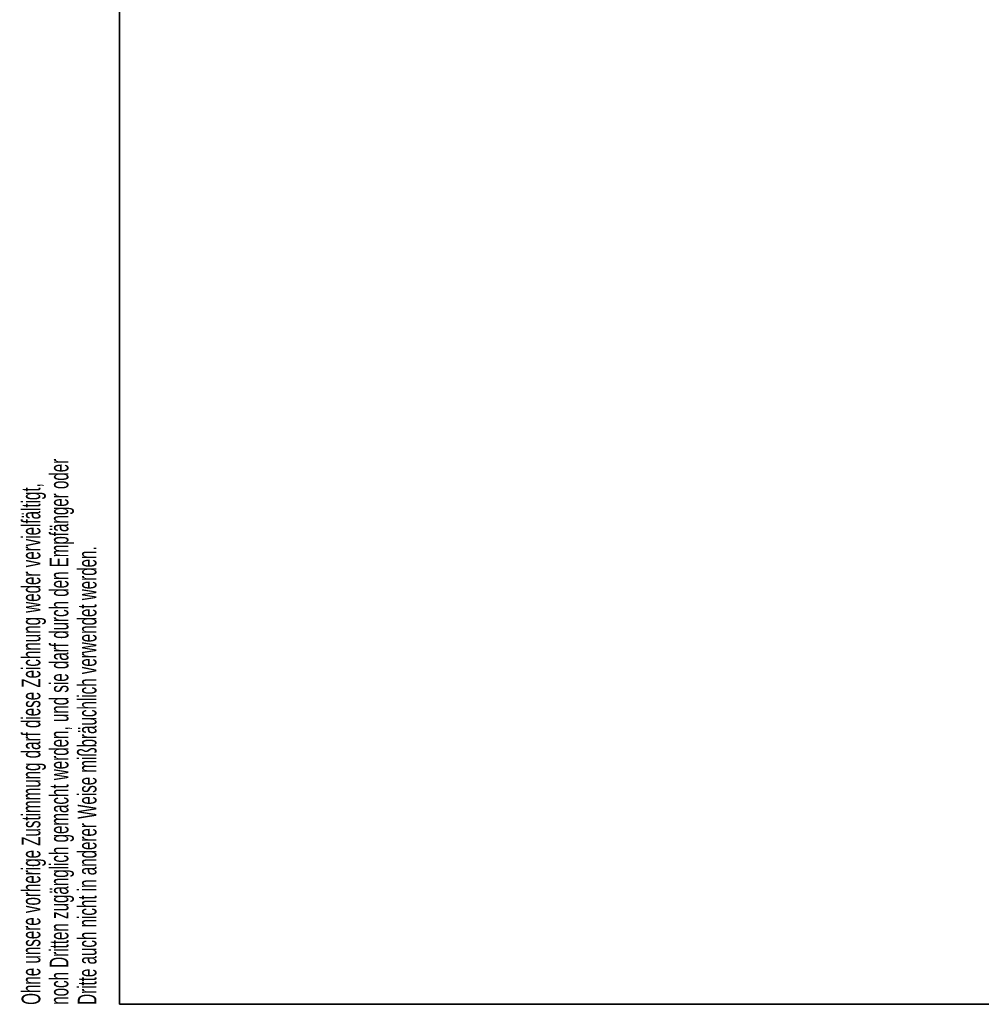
# Model space of a CAD drawing. Header units: millimetres. Extents: x 16 to 577, y 6 to 416.
# Tile 1 of 119: x 20 to 123, y 6 to 111. Entities that reach past the tile are written whole.
import ezdxf

# ---------------------------------------------------------------- set-up
doc = ezdxf.new("R2010")
doc.units = ezdxf.units.MM
doc.styles.add('SLDTEXTSTYLE0', font='TXT', dxfattribs={"width": 0.605})

msp = doc.modelspace()

# ---------------------------------------------------------------- linework, layer by layer
at = {"color": 7, "linetype": 'Continuous', "lineweight": 35}
for p, q in [((31, 414), (31, 6)), ((31, 6), (577, 6))]:
    msp.add_line(p, q, dxfattribs=at)

# ---------------------------------------------------------------- texts
at = {"color": 7, "linetype": 'Continuous', "lineweight": 0, "char_height": 2, "attachment_point": 1, "rotation": 90, "style": 'SLDTEXTSTYLE0'}
for s, insert in [('noch Dritten zugänglich gemacht werden, und sie darf durch den Empfänger oder', (23.5279, 5.9473)), ('Ohne unsere vorherige Zustimmung darf diese Zeichnung weder vervielfältigt,', (20.5279, 5.9473)), ('Dritte auch nicht in anderer Weise mißbräuchlich verwendet werden.', (26.5279, 5.9473))]:
    msp.add_mtext(s, dxfattribs=dict(at, insert=insert))

doc.saveas('drawing.dxf')
